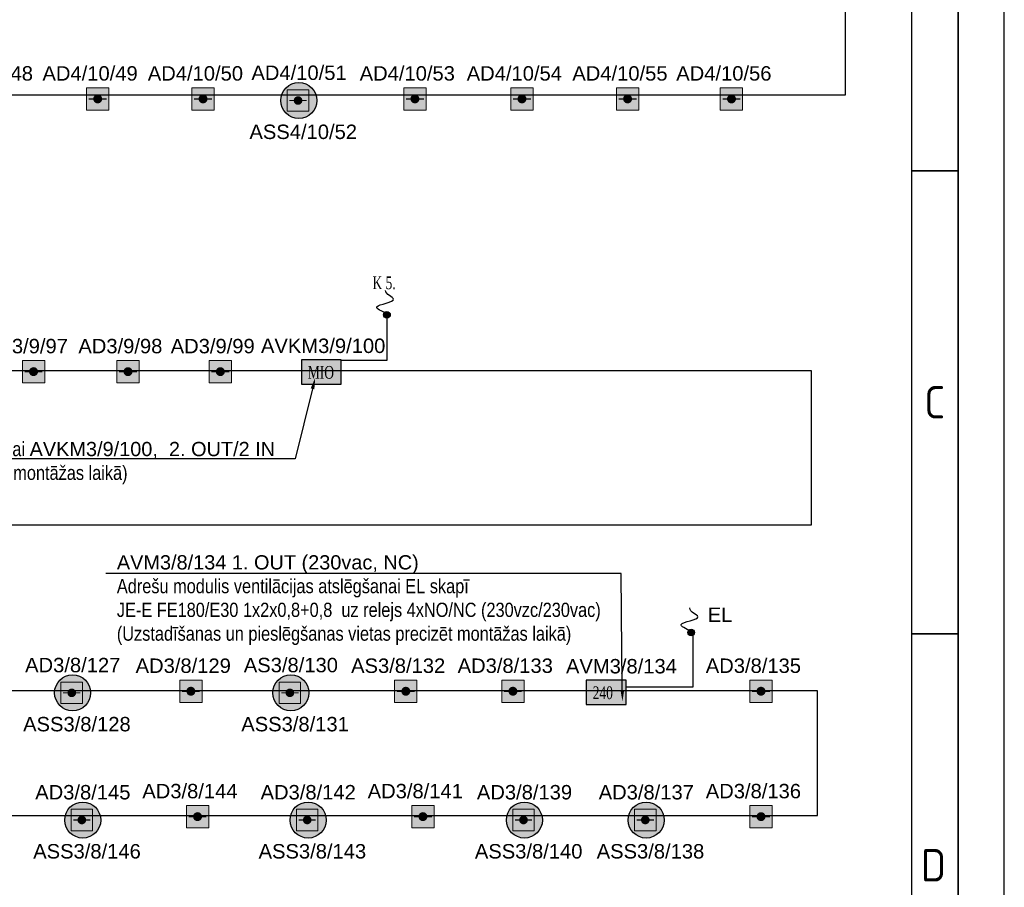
# Model space of a CAD drawing. Header units: millimetres. Extents: x -197461 to 862495, y -970068 to 63888.
# Tile 21 of 205: x -72666 to -58238, y -688434 to -675723. Entities that reach past the tile are written whole.
import ezdxf
from ezdxf import colors
from ezdxf.entities.mleader import LeaderData, LeaderLine
from ezdxf.math import Vec2, Vec3

# ---------------------------------------------------------------- set-up
doc = ezdxf.new("R2010")
doc.units = ezdxf.units.MM
doc.layers.get('0').update_dxf_attribs({"linetype": 'CONTINUOUS'})
doc.layers.add('Rasējuma lapa', color=7, linetype='CONTINUOUS')
doc.layers.add('UAS', color=240, linetype='CONTINUOUS')
doc.layers.add('S-STRS', color=7, linetype='CONTINUOUS', lineweight=9)
doc.styles.add('ARIAL', font='arialbd.ttf')
doc.styles.add('ISO', font='iso')
doc.styles.add('Karlis_times', font='times.ttf', dxfattribs={"height": 2.2})

# ---------------------------------------------------------------- blocks, each defined once
blk = doc.blocks.new('A2_L')
at = {"layer": 'Rasējuma lapa'}
blk.add_line((0, 0), (0, 420), dxfattribs=at)
at = {"layer": 'Rasējuma lapa', "lineweight": 35}
for p, q in [((-5, 5), (-5, 415)), ((-5, 310), (-10, 310)), ((-5, 260), (-10, 260))]:
    blk.add_line(p, q, dxfattribs=at)
at = {"layer": 'Rasējuma lapa', "lineweight": 30}
blk.add_line((-10, 10), (-10, 410), dxfattribs=at)
at = {"layer": 'Rasējuma lapa', "style": 'ISO'}
for s, p in [('C', (-8.64, 283.25)), ('D', (-9, 233.25))]:
    blk.add_text(s, height=3.5, dxfattribs=at).set_placement(p)
blk = doc.blocks.new('*U1293')
at = {"layer": 'Rasējuma lapa'}
blk.add_blockref('A2_L', (0, 0), dxfattribs=at)
blk = doc.blocks.new('AD-proj')
at = {"lineweight": 5}
blk.add_lwpolyline([(-250, -250), (250, -250), (250, 250), (-250, 250)], close=True, dxfattribs=at)
at = {"const_width": 30}
blk.add_lwpolyline([(-200, 0), (200, 0)], dxfattribs=at)
at = {"const_width": 100}
blk.add_lwpolyline([(-50, 0, 1), (50, 0, 1)], format="xyb", close=True, dxfattribs=at)

msp = doc.modelspace()

# ---------------------------------------------------------------- hatches: boundary and pattern name
at = {"layer": 'S-STRS', "true_color": 0xffffff}
h = msp.add_hatch(dxfattribs=at)
h.set_pattern_fill('ANGLE', scale=0.5625)
h.set_pattern_definition([(0, (4443771.0726, 5326780.9044), (0, 3.9290625), [2.8575, -1.0715625]), (90, (4443771.0726, 5326780.9044), (-3.9290625, 2e-16), [2.8575, -1.0715625])])
h.paths.add_polyline_path([(-68538.78844, -680705.19996), (-68538.72634, -681061.02028), (-67955.42755, -681061.02028), (-67955.48965, -680705.13786)])
h = msp.add_hatch(dxfattribs=at)
h.set_pattern_fill('ANGLE', scale=0.5625)
h.set_pattern_definition([(0, (4447946.183, 5322086.393), (0, 3.9290625), [2.8575, -1.0715625]), (90, (4447946.183, 5322086.393), (-3.9290625, 2e-16), [2.8575, -1.0715625])])
h.paths.add_polyline_path([(-64363.67825, -685399.71131), (-64363.61615, -685755.53163), (-63780.31736, -685755.53163), (-63780.37946, -685399.64921)])
at = {"layer": 'UAS', "lineweight": 50, "true_color": 0xffffff}
h = msp.add_hatch(color=7, dxfattribs=at)
h.dxf.hatch_style = 1
h.paths.add_polyline_path([(-68555.55308, -676906.85997, -1), (-68618.64001, -676906.85997, -1)], flags=0)
h.paths.add_polyline_path([(-68744.81388, -676749.14264), (-68744.81388, -677064.5773), (-68429.37921, -677064.5773), (-68429.37921, -676749.14264)], flags=16)
h.paths.add_polyline_path([(-68310.51537, -676907.57714, 1), (-68838.56268, -676907.57714, 1)])
h.paths.add_polyline_path([(-68429.37921, -677064.5773), (-68744.81388, -677064.5773), (-68744.81388, -676749.14264), (-68429.37921, -676749.14264)], flags=16)
h = msp.add_hatch(color=7, dxfattribs=at)
h.dxf.hatch_style = 1
h.paths.add_polyline_path([(-71555.7791, -676883.60783), (-71490.30816, -676883.60783, 1)], flags=16)
h.paths.add_polyline_path([(-71359.36628, -677047.28518), (-71359.36628, -676719.93048), (-71686.72098, -676719.93048), (-71686.72098, -677047.28518)])
h = msp.add_hatch(color=7, dxfattribs=at)
h.dxf.hatch_style = 1
h.paths.add_polyline_path([(-70012.43247, -676883.60783), (-69946.96153, -676883.60783, 1)], flags=16)
h.paths.add_polyline_path([(-69816.01965, -677047.28518), (-69816.01965, -676719.93048), (-70143.37435, -676719.93048), (-70143.37435, -677047.28518)])
h = msp.add_hatch(color=7, dxfattribs=at)
h.dxf.hatch_style = 1
h.paths.add_polyline_path([(-66907.56991, -676883.60783), (-66842.09897, -676883.60783, 1)], flags=16)
h.paths.add_polyline_path([(-66711.1571, -677047.28518), (-66711.1571, -676719.93048), (-67038.51179, -676719.93048), (-67038.51179, -677047.28518)])
h = msp.add_hatch(color=7, dxfattribs=at)
h.dxf.hatch_style = 1
h.paths.add_polyline_path([(-65338.81082, -676883.60783), (-65273.33988, -676883.60783, 1)], flags=16)
h.paths.add_polyline_path([(-65142.398, -677047.28518), (-65142.398, -676719.93048), (-65469.7527, -676719.93048), (-65469.7527, -677047.28518)])
h = msp.add_hatch(color=7, dxfattribs=at)
h.dxf.hatch_style = 1
h.paths.add_polyline_path([(-63791.29016, -676883.60783), (-63725.81922, -676883.60783, 1)], flags=16)
h.paths.add_polyline_path([(-63594.87735, -677047.28518), (-63594.87735, -676719.93048), (-63922.23204, -676719.93048), (-63922.23204, -677047.28518)])
h = msp.add_hatch(color=7, dxfattribs=at)
h.dxf.hatch_style = 1
h.paths.add_polyline_path([(-62268.56814, -676883.60783), (-62203.0972, -676883.60783, 1)], flags=16)
h.paths.add_polyline_path([(-62072.15532, -677047.28518), (-62072.15532, -676719.93048), (-62399.51002, -676719.93048), (-62399.51002, -677047.28518)])
at = {"layer": 'UAS'}
h = msp.add_hatch(color=1, dxfattribs=at)
h.dxf.hatch_style = 1
h.paths.add_polyline_path([(-67235.46796, -680048.01465, 1), (-67333.69913, -680048.01465, 1)])
at = {"layer": 'UAS', "lineweight": 50, "true_color": 0xffffff}
h = msp.add_hatch(color=7, dxfattribs=at)
h.dxf.hatch_style = 1
h.paths.add_polyline_path([(-72496.16292, -680879.06878), (-72430.69198, -680879.06878, 1)], flags=16)
h.paths.add_polyline_path([(-72299.7501, -681042.74613), (-72299.7501, -680715.39143), (-72627.1048, -680715.39143), (-72627.1048, -681042.74613)])
h = msp.add_hatch(color=7, dxfattribs=at)
h.dxf.hatch_style = 1
h.paths.add_polyline_path([(-71111.98178, -680879.06878), (-71046.51084, -680879.06878, 1)], flags=16)
h.paths.add_polyline_path([(-70915.56896, -681042.74613), (-70915.56896, -680715.39143), (-71242.92366, -680715.39143), (-71242.92366, -681042.74613)])
h = msp.add_hatch(color=7, dxfattribs=at)
h.dxf.hatch_style = 1
h.paths.add_polyline_path([(-69758.79892, -680879.06878), (-69693.32798, -680879.06878, 1)], flags=16)
h.paths.add_polyline_path([(-69562.38611, -681042.74613), (-69562.38611, -680715.39143), (-69889.7408, -680715.39143), (-69889.7408, -681042.74613)])
at = {"layer": 'UAS'}
h = msp.add_hatch(color=1, dxfattribs=at)
h.dxf.hatch_style = 1
h.paths.add_polyline_path([(-62875.26168, -684701.092, 1), (-62777.03051, -684701.092, 1)])
at = {"layer": 'UAS', "lineweight": 50, "true_color": 0xffffff}
h = msp.add_hatch(color=7, dxfattribs=at)
h.dxf.hatch_style = 1
h.paths.add_polyline_path([(-71872.002, -685585.04588, -1), (-71935.08893, -685585.04588, -1)], flags=0)
h.paths.add_polyline_path([(-72061.2628, -685427.32854), (-72061.2628, -685742.76321), (-71745.82813, -685742.76321), (-71745.82813, -685427.32854)], flags=16)
h.paths.add_polyline_path([(-71626.96429, -685585.76305, 1), (-72155.0116, -685585.76305, 1)])
h.paths.add_polyline_path([(-71745.82813, -685742.76321), (-72061.2628, -685742.76321), (-72061.2628, -685427.32854), (-71745.82813, -685427.32854)], flags=16)
at = {"layer": 'UAS', "lineweight": 50, "true_color": 0xc7c8ca}
h = msp.add_hatch(color=9, dxfattribs=at)
h.dxf.hatch_style = 1
h.paths.add_polyline_path([(-68675.24945, -685585.04588, -1), (-68738.33639, -685585.04588, -1)], flags=0)
h.paths.add_polyline_path([(-68864.51025, -685427.32854), (-68864.51025, -685742.76321), (-68549.07559, -685742.76321), (-68549.07559, -685427.32854)], flags=16)
h.paths.add_polyline_path([(-68430.21175, -685585.76305, 1), (-68958.25906, -685585.76305, 1)])
h.paths.add_polyline_path([(-68549.07559, -685742.76321), (-68864.51025, -685742.76321), (-68864.51025, -685427.32854), (-68549.07559, -685427.32854)], flags=16)
at = {"layer": 'UAS', "lineweight": 50, "true_color": 0xffffff}
h = msp.add_hatch(color=7, dxfattribs=at)
h.dxf.hatch_style = 1
h.paths.add_polyline_path([(-70190.62661, -685561.79374), (-70125.15567, -685561.79374, 1)], flags=16)
h.paths.add_polyline_path([(-69994.21379, -685725.47109), (-69994.21379, -685398.11639), (-70321.56849, -685398.11639), (-70321.56849, -685725.47109)])
h = msp.add_hatch(color=7, dxfattribs=at)
h.dxf.hatch_style = 1
h.paths.add_polyline_path([(-67040.95464, -685561.79374), (-66975.4837, -685561.79374, 1)], flags=16)
h.paths.add_polyline_path([(-66844.54182, -685725.47109), (-66844.54182, -685398.11639), (-67171.89652, -685398.11639), (-67171.89652, -685725.47109)])
h = msp.add_hatch(color=7, dxfattribs=at)
h.dxf.hatch_style = 1
h.paths.add_polyline_path([(-65471.82725, -685561.79374), (-65406.35631, -685561.79374, 1)], flags=16)
h.paths.add_polyline_path([(-65275.41444, -685725.47109), (-65275.41444, -685398.11639), (-65602.76913, -685398.11639), (-65602.76913, -685725.47109)])
h = msp.add_hatch(color=7, dxfattribs=at)
h.dxf.hatch_style = 1
h.paths.add_polyline_path([(-61835.81971, -685561.79374), (-61770.34877, -685561.79374, 1)], flags=16)
h.paths.add_polyline_path([(-61639.40689, -685725.47109), (-61639.40689, -685398.11639), (-61966.76159, -685398.11639), (-61966.76159, -685725.47109)])
at = {"layer": 'UAS', "lineweight": 50, "true_color": 0xc7c8ca}
h = msp.add_hatch(color=9, dxfattribs=at)
h.dxf.hatch_style = 1
h.paths.add_polyline_path([(-71724.06956, -687447.94943, -1), (-71787.15649, -687447.94943, -1)], flags=0)
h.paths.add_polyline_path([(-71913.33036, -687290.2321), (-71913.33036, -687605.66677), (-71597.89569, -687605.66677), (-71597.89569, -687290.2321)], flags=16)
h.paths.add_polyline_path([(-71479.03185, -687448.66661, 1), (-72007.07916, -687448.66661, 1)])
h.paths.add_polyline_path([(-71597.89569, -687605.66677), (-71913.33036, -687605.66677), (-71913.33036, -687290.2321), (-71597.89569, -687290.2321)], flags=16)
h = msp.add_hatch(color=9, dxfattribs=at)
h.dxf.hatch_style = 1
h.paths.add_polyline_path([(-68421.55452, -687447.94943, -1), (-68484.64146, -687447.94943, -1)], flags=0)
h.paths.add_polyline_path([(-68610.81532, -687290.2321), (-68610.81532, -687605.66677), (-68295.38066, -687605.66677), (-68295.38066, -687290.2321)], flags=16)
h.paths.add_polyline_path([(-68176.51682, -687448.66661, 1), (-68704.56413, -687448.66661, 1)])
h.paths.add_polyline_path([(-68295.38066, -687605.66677), (-68610.81532, -687605.66677), (-68610.81532, -687290.2321), (-68295.38066, -687290.2321)], flags=16)
at = {"layer": 'UAS', "lineweight": 50, "true_color": 0xffffff}
h = msp.add_hatch(color=7, dxfattribs=at)
h.dxf.hatch_style = 1
h.paths.add_polyline_path([(-65252.05592, -687447.94943, -1), (-65315.14286, -687447.94943, -1)], flags=0)
h.paths.add_polyline_path([(-65441.31672, -687290.2321), (-65441.31672, -687605.66677), (-65125.88206, -687605.66677), (-65125.88206, -687290.2321)], flags=16)
h.paths.add_polyline_path([(-65007.01822, -687448.66661, 1), (-65535.06553, -687448.66661, 1)])
h.paths.add_polyline_path([(-65125.88206, -687605.66677), (-65441.31672, -687605.66677), (-65441.31672, -687290.2321), (-65125.88206, -687290.2321)], flags=16)
at = {"layer": 'UAS', "lineweight": 50, "true_color": 0xc7c8ca}
h = msp.add_hatch(color=9, dxfattribs=at)
h.dxf.hatch_style = 1
h.paths.add_polyline_path([(-63467.10677, -687447.94943, -1), (-63530.1937, -687447.94943, -1)], flags=0)
h.paths.add_polyline_path([(-63656.36757, -687290.2321), (-63656.36757, -687605.66677), (-63340.9329, -687605.66677), (-63340.9329, -687290.2321)], flags=16)
h.paths.add_polyline_path([(-63222.06906, -687448.66661, 1), (-63750.11637, -687448.66661, 1)])
h.paths.add_polyline_path([(-63340.9329, -687605.66677), (-63656.36757, -687605.66677), (-63656.36757, -687290.2321), (-63340.9329, -687290.2321)], flags=16)
at = {"layer": 'UAS', "lineweight": 50, "true_color": 0xffffff}
h = msp.add_hatch(color=7, dxfattribs=at)
h.dxf.hatch_style = 1
h.paths.add_polyline_path([(-70092.7825, -687398.74443), (-70027.31156, -687398.74443, 1)], flags=16)
h.paths.add_polyline_path([(-69896.36968, -687562.42178), (-69896.36968, -687235.06709), (-70223.72438, -687235.06709), (-70223.72438, -687562.42178)])
h = msp.add_hatch(color=7, dxfattribs=at)
h.dxf.hatch_style = 1
h.paths.add_polyline_path([(-66790.26747, -687398.74443), (-66724.79653, -687398.74443, 1)], flags=16)
h.paths.add_polyline_path([(-66593.85465, -687562.42178), (-66593.85465, -687235.06709), (-66921.20935, -687235.06709), (-66921.20935, -687562.42178)])
h = msp.add_hatch(color=7, dxfattribs=at)
h.dxf.hatch_style = 1
h.paths.add_polyline_path([(-61835.81971, -687398.74443), (-61770.34877, -687398.74443, 1)], flags=16)
h.paths.add_polyline_path([(-61639.40689, -687562.42178), (-61639.40689, -687235.06709), (-61966.76159, -687235.06709), (-61966.76159, -687562.42178)])

# ---------------------------------------------------------------- linework, layer by layer
at = {"layer": 'UAS', "color": 1}
for points in [[(-132744.161, -700236.98476), (-131436.46277, -700236.98476), (-131436.46277, -676824.11101), (-60564.66943, -676824.11101), (-60564.66943, -674060.59034), (-93687.97077, -674060.59034), (-93687.97077, -671879.85465), (-59843.29928, -671879.85465), (-59843.29928, -667323.16657), (-113851.28534, -667323.16657), (-113851.28534, -671872.34418), (-93846.6452, -671872.34418), (-93846.6452, -674099.56136), (-131680.02955, -674099.56136), (-131680.02955, -699971.28088), (-132767.24092, -699971.28088)], [(-132751.52693, -700833.8171), (-130933.00141, -700833.8171), (-130933.00141, -687382.16858), (-60974.58347, -687382.16858), (-60974.58347, -685557.34591), (-105416.74223, -685557.34591), (-105416.74223, -683122.64493), (-61063.77261, -683122.64493), (-61063.77261, -680867.69462), (-130762.66426, -680867.69462), (-130762.66426, -683188.34767), (-105616.17481, -683188.34767), (-105616.17481, -685576.06646), (-131263.54755, -685576.06646), (-131263.54755, -700601.07585), (-132767.3023, -700601.07585)]]:
    msp.add_lwpolyline(points, dxfattribs=at)
at = {"layer": 'UAS', "color": 1, "lineweight": 30}
for centre in [(-68574.53903, -676907.57714), (-71890.98794, -685585.76305), (-68694.2354, -685585.76305), (-71743.0555, -687448.66661), (-68440.54047, -687448.66661), (-65271.04187, -687448.66661), (-63486.09271, -687448.66661)]:
    msp.add_circle(centre, 264.02365, dxfattribs=at)
at = {"layer": 'UAS', "color": 1}
for centre in [(-67284.58354, -680048.01465), (-62826.14609, -684701.092)]:
    msp.add_circle(centre, 49.11558, dxfattribs=at)
for points in [[(-67280.86193, -680028.33872), (-67432.49113, -679930.05542), (-67186.61648, -679817.42877), (-67305.46003, -679690.47483), (-67305.46003, -679688.43496)], [(-62822.42448, -684681.41607), (-62974.05368, -684583.13277), (-62728.17903, -684470.50612), (-62847.02258, -684343.55218), (-62847.02258, -684341.51231)]]:
    msp.add_spline(points, degree=3, dxfattribs=at)

# ---------------------------------------------------------------- block references
at = {"layer": 'Rasējuma lapa', "xscale": 135.6730224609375, "yscale": 135.6730224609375, "zscale": 135.6730224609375}
msp.add_blockref('*U1293', (-58237.88142, -719994.26891), dxfattribs=at)
at = {"layer": 'UAS'}
for p, xscale, yscale, zscale in [((-71523.04363, -676883.60783), 0.6547093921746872, 0.6547093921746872, 0.6547093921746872), ((-69979.697, -676883.60783), 0.6547093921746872, 0.6547093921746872, 0.6547093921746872), ((-68587.09655, -676906.85997), 0.6308693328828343, 0.6308693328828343, 0.6308693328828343), ((-66874.83444, -676883.60783), 0.6547093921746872, 0.6547093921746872, 0.6547093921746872), ((-65306.07535, -676883.60783), 0.6547093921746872, 0.6547093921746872, 0.6547093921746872), ((-63758.55469, -676883.60783), 0.6547093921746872, 0.6547093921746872, 0.6547093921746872), ((-62235.83267, -676883.60783), 0.6547093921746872, 0.6547093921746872, 0.6547093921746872), ((-72463.42745, -680879.06878), 0.6547093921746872, 0.6547093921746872, 0.6547093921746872), ((-71079.24631, -680879.06878), 0.6547093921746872, 0.6547093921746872, 0.6547093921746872), ((-69726.06345, -680879.06878), 0.6547093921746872, 0.6547093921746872, 0.6547093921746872), ((-71903.54546, -685585.04588), 0.6308693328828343, 0.6308693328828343, 0.6308693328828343), ((-70157.89114, -685561.79374), 0.6547093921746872, 0.6547093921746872, 0.6547093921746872), ((-68706.79292, -685585.04588), 0.6308693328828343, 0.6308693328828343, 0.6308693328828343), ((-67008.21917, -685561.79374), 0.6547093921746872, 0.6547093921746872, 0.6547093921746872), ((-65439.09178, -685561.79374), 0.6547093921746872, 0.6547093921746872, 0.6547093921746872), ((-61803.08424, -685561.79374), 0.6547093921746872, 0.6547093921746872, 0.6547093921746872), ((-71755.61302, -687447.94943), 0.6308693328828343, 0.6308693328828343, 0.6308693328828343), ((-70060.04703, -687398.74443), 0.6547093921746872, 0.6547093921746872, 0.6547093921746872), ((-68453.09799, -687447.94943), 0.6308693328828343, 0.6308693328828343, 0.6308693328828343), ((-66757.532, -687398.74443), 0.6547093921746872, 0.6547093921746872, 0.6547093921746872), ((-65283.59939, -687447.94943), 0.6308693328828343, 0.6308693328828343, 0.6308693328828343), ((-63498.65023, -687447.94943), 0.6308693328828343, 0.6308693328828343, 0.6308693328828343), ((-61803.08424, -687398.74443), 0.6547093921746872, 0.6547093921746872, 0.6547093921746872)]:
    msp.add_blockref('AD-proj', p, dxfattribs=dict(at, xscale=xscale, yscale=yscale, zscale=zscale))

# ---------------------------------------------------------------- texts
at = {"layer": 'UAS', "color": 5, "style": 'Karlis_times', "width": 0.7}
msp.add_text('K 5.', height=186.805669, dxfattribs=at).set_placement((-67496.74352, -679670.86447))
at = {"layer": 'UAS', "color": 1, "style": 'Karlis_times', "width": 0.7}
for s, p in [('MIO', (-68444.55411, -680982.50663)), ('240', (-64269.44392, -685677.01798))]:
    msp.add_text(s, height=186.805669, dxfattribs=at).set_placement(p)

# ---------------------------------------------------------------- leaders
at = {"layer": 'UAS', "color": 18, "true_color": 0x000000}
ml = msp.add_multileader_mtext('Standard', dxfattribs=at)
ml.set_content('\\A1;{\\fArial Narrow|b0|i0|c0|p34;\\C256;\\c0;Adre\\fArial Narrow|b0|i0|c186|p34;šu modulis ESS-PK vadībai \\fArial|b0|i0|c186|p34;\\C1;AV\\fArial|b0|i0|c0|p34;K\\fArial|b0|i0|c186|p34;M\\fArial|b0|i0|c0|p34;3\\fArial|b0|i0|c186|p34;/\\fArial|b0|i0|c0|p34;9\\fArial|b0|i0|c186|p34;/1\\fArial|b0|i0|c0|p34;00\\fArial|b0|i0|c186|p34;,  \\C256;\\c0;2. OUT/2 IN \\fArial Narrow|b0|i0|c186|p34;(Uzstadīšanas  vietas precizēt montāžas laikā)\\fArial|b0|i0|c186|p34;\\C1;\\P\\pxql;\\fArial Narrow|b0|i0|c186|p34;\\C256;\\c0;1 OUT - uz kontrolieris \\C5;K\\fArial Narrow|b0|i0|c0|p34;5\\fArial Narrow|b0|i0|c186|p34;.}', color=(41, 19, 236))
ml.set_leader_properties()
ml.build(insert=Vec2(0, 0))
ml.multileader.update_dxf_attribs({"text_right_attachment_type": 6, "dogleg_length": 0.36, "arrow_head_size": 166.99834})
ctx = ml.context
ctx.base_point, ctx.char_height, ctx.arrow_head_size, ctx.landing_gap_size, ctx.plane_origin = Vec3(-76100.30636, -682014.70667), 208.74792195, 166.99834, 83.49917, Vec3(-69813.93859, -694373.80533)
ctx.right_attachment = 6
notes = []
notes.append((ctx, [(1, (1, 1, 0), (-68627.24304, -682159.05031), (-1, 0), 235.97506, [(0, [(-68335.53223, -680968.37006)], 0, [])])]))
ctx.mtext.insert, ctx.mtext.width, ctx.mtext.defined_height, ctx.mtext.flow_direction = Vec3(-76016.80719, -681908.5528), 7162.6712707, 928.09015, 5
for ctx, leaders in notes:
    for number, flags, end, landing, length, lines in leaders:
        leader = LeaderData()
        leader.index, (leader.has_last_leader_line, leader.has_dogleg_vector, leader.attachment_direction) = number, flags
        leader.last_leader_point, leader.dogleg_vector, leader.dogleg_length = Vec3(end), Vec3(landing), length
        for number, points, colour, breaks in lines:
            line = LeaderLine()
            line.index, line.vertices, line.color, line.breaks = number, Vec3.list(points), colors.encode_raw_color(colour), breaks
            leader.lines.append(line)
        ctx.leaders.append(leader)

# ---------------------------------------------------------------- next in the draw order: texts
at = {"layer": 'UAS', "color": 251, "linetype": 'Continuous', "lineweight": 20, "true_color": 0x636466, "attachment_point": 5, "style": 'ARIAL', "bg_fill": 3, "box_fill_scale": 1.1, "bg_fill_color": 256, "bg_fill_transparency": 0}
for s, insert, char_height, width in [('\\A1;{\\fArial|b0|i0|c186|p34;\\C1;AD\\fArial|b0|i0|c0|p34;4\\fArial|b0|i0|c186|p34;/\\fArial|b0|i0|c0|p34;10\\fArial|b0|i0|c186|p34;/\\fArial|b0|i0|c0|p34;48}', (-73169.481, -676510.95028), 211.43847656, 1215.9875825), ('\\A1;{\\fArial|b0|i0|c186|p34;\\C1;AD\\fArial|b0|i0|c0|p34;4\\fArial|b0|i0|c186|p34;/\\fArial|b0|i0|c0|p34;10\\fArial|b0|i0|c186|p34;/\\fArial|b0|i0|c0|p34;49}', (-71634.9121, -676510.95028), 211.43847656, 1215.9875825), ('\\A1;{\\fArial|b0|i0|c186|p34;\\C1;AD\\fArial|b0|i0|c0|p34;4\\fArial|b0|i0|c186|p34;/\\fArial|b0|i0|c0|p34;10\\fArial|b0|i0|c186|p34;/\\fArial|b0|i0|c0|p34;50}', (-70091.56547, -676510.95028), 211.43847656, 1215.9875825), ('\\A1;{\\fArial|b0|i0|c186|p34;\\C1;AD\\fArial|b0|i0|c0|p34;4\\fArial|b0|i0|c186|p34;/\\fArial|b0|i0|c0|p34;10\\fArial|b0|i0|c186|p34;/\\fArial|b0|i0|c0|p34;51}', (-68572.69203, -676501.52652), 211.43847656, 1384.0133841), ('\\A1;{\\fArial|b0|i0|c186|p34;\\C1;AD\\fArial|b0|i0|c0|p34;4\\fArial|b0|i0|c186|p34;/\\fArial|b0|i0|c0|p34;10\\fArial|b0|i0|c186|p34;/\\fArial|b0|i0|c0|p34;53}', (-66986.70291, -676510.95028), 211.43847656, 1215.9875825), ('\\A1;{\\fArial|b0|i0|c186|p34;\\C1;AD\\fArial|b0|i0|c0|p34;4\\fArial|b0|i0|c186|p34;/\\fArial|b0|i0|c0|p34;10\\fArial|b0|i0|c186|p34;/\\fArial|b0|i0|c0|p34;54}', (-65417.94382, -676510.95028), 211.43847656, 1215.9875825), ('\\A1;{\\fArial|b0|i0|c186|p34;\\C1;AD\\fArial|b0|i0|c0|p34;4\\fArial|b0|i0|c186|p34;/\\fArial|b0|i0|c0|p34;10\\fArial|b0|i0|c186|p34;/\\fArial|b0|i0|c0|p34;55}', (-63870.42316, -676510.95028), 211.43847656, 1215.9875825), ('\\A1;{\\fArial|b0|i0|c186|p34;\\C1;AD\\fArial|b0|i0|c0|p34;4\\fArial|b0|i0|c186|p34;/\\fArial|b0|i0|c0|p34;10\\fArial|b0|i0|c186|p34;/\\fArial|b0|i0|c0|p34;56}', (-62347.70113, -676510.95028), 211.43847656, 1215.9875825), ('\\A1;{\\fArial|b0|i0|c186|p34;\\C1;ASS\\fArial|b0|i0|c0|p34;4\\fArial|b0|i0|c186|p34;/\\fArial|b0|i0|c0|p34;10\\fArial|b0|i0|c186|p34;/\\fArial|b0|i0|c0|p34;52}', (-68511.39574, -677366.92548), 211.43847656, 1193.7764465), ('\\A1;{\\fArial|b0|i0|c186|p34;\\C1;AD\\fArial|b0|i0|c0|p34;3\\fArial|b0|i0|c186|p34;/\\fArial|b0|i0|c0|p34;9\\fArial|b0|i0|c186|p34;/\\fArial|b0|i0|c0|p34;97}', (-72575.29592, -680506.41123), 211.43847656, 1215.9875825), ('\\A1;{\\fArial|b0|i0|c186|p34;\\C1;AD\\fArial|b0|i0|c0|p34;3\\fArial|b0|i0|c186|p34;/\\fArial|b0|i0|c0|p34;9\\fArial|b0|i0|c186|p34;/\\fArial|b0|i0|c0|p34;98}', (-71191.11477, -680506.41123), 211.43847656, 1215.9875825), ('\\A1;{\\fArial|b0|i0|c186|p34;\\C1;AD\\fArial|b0|i0|c0|p34;3\\fArial|b0|i0|c186|p34;/\\fArial|b0|i0|c0|p34;9\\fArial|b0|i0|c186|p34;/\\fArial|b0|i0|c0|p34;99}', (-69837.93192, -680506.41123), 211.43847656, 1215.9875825), ('\\A1;{\\fArial|b0|i0|c186|p34;\\C5;EL}', (-62403.79816, -684441.2907), 211.4384766, 556.1633649), ('\\A1;{\\fArial|b0|i0|c186|p34;\\C1;AD\\fArial|b0|i0|c0|p34;3\\fArial|b0|i0|c186|p34;/\\fArial|b0|i0|c0|p34;8\\fArial|b0|i0|c186|p34;/\\fArial|b0|i0|c0|p34;127}', (-71889.14095, -685179.71242), 211.43847656, 1384.0133841), ('\\A1;{\\fArial|b0|i0|c186|p34;\\C1;AD\\fArial|b0|i0|c0|p34;3\\fArial|b0|i0|c186|p34;/\\fArial|b0|i0|c0|p34;8\\fArial|b0|i0|c186|p34;/\\fArial|b0|i0|c0|p34;129}', (-70269.75961, -685189.13619), 211.43847656, 1215.9875825), ('\\A1;{\\fArial|b0|i0|c186|p34;\\C1;A\\fArial|b0|i0|c0|p34;S3\\fArial|b0|i0|c186|p34;/\\fArial|b0|i0|c0|p34;8\\fArial|b0|i0|c186|p34;/\\fArial|b0|i0|c0|p34;130}', (-68692.38841, -685179.71242), 211.43847656, 1384.0133841), ('\\A1;{\\fArial|b0|i0|c186|p34;\\C1;A\\fArial|b0|i0|c0|p34;S3\\fArial|b0|i0|c186|p34;/\\fArial|b0|i0|c0|p34;8\\fArial|b0|i0|c186|p34;/\\fArial|b0|i0|c0|p34;132}', (-67120.08764, -685189.13619), 211.43847656, 1215.9875825), ('\\A1;{\\fArial|b0|i0|c186|p34;\\C1;AD\\fArial|b0|i0|c0|p34;3\\fArial|b0|i0|c186|p34;/\\fArial|b0|i0|c0|p34;8\\fArial|b0|i0|c186|p34;/\\fArial|b0|i0|c0|p34;133}', (-65550.96025, -685189.13619), 211.43847656, 1215.9875825), ('\\A1;{\\fArial|b0|i0|c186|p34;\\C1;AD\\fArial|b0|i0|c0|p34;3\\fArial|b0|i0|c186|p34;/\\fArial|b0|i0|c0|p34;8\\fArial|b0|i0|c186|p34;/\\fArial|b0|i0|c0|p34;135}', (-61914.95271, -685189.13619), 211.43847656, 1215.9875825), ('\\A1;{\\fArial|b0|i0|c186|p34;\\C1;ASS\\fArial|b0|i0|c0|p34;3\\fArial|b0|i0|c186|p34;/\\fArial|b0|i0|c0|p34;8\\fArial|b0|i0|c186|p34;/\\fArial|b0|i0|c0|p34;128}', (-71827.84465, -686045.11138), 211.43847656, 1193.7764465), ('\\A1;{\\fArial|b0|i0|c186|p34;\\C1;ASS\\fArial|b0|i0|c0|p34;3\\fArial|b0|i0|c186|p34;/\\fArial|b0|i0|c0|p34;8\\fArial|b0|i0|c186|p34;/\\fArial|b0|i0|c0|p34;131}', (-68631.09211, -686045.11138), 211.43847656, 1193.7764465), ('\\A1;{\\fArial|b0|i0|c186|p34;\\C1;A\\fArial|b0|i0|c0|p34;D3\\fArial|b0|i0|c186|p34;/\\fArial|b0|i0|c0|p34;8\\fArial|b0|i0|c186|p34;/\\fArial|b0|i0|c0|p34;145}', (-71741.20851, -687042.61598), 211.43847656, 1384.0133841), ('\\A1;{\\fArial|b0|i0|c186|p34;\\C1;AD\\fArial|b0|i0|c0|p34;3\\fArial|b0|i0|c186|p34;/\\fArial|b0|i0|c0|p34;8\\fArial|b0|i0|c186|p34;/\\fArial|b0|i0|c0|p34;144}', (-70171.9155, -687026.08689), 211.43847656, 1215.9875825), ('\\A1;{\\fArial|b0|i0|c186|p34;\\C1;A\\fArial|b0|i0|c0|p34;D3\\fArial|b0|i0|c186|p34;/\\fArial|b0|i0|c0|p34;8\\fArial|b0|i0|c186|p34;/\\fArial|b0|i0|c0|p34;142}', (-68438.69348, -687042.61598), 211.43847656, 1384.0133841), ('\\A1;{\\fArial|b0|i0|c186|p34;\\C1;AD\\fArial|b0|i0|c0|p34;3\\fArial|b0|i0|c186|p34;/\\fArial|b0|i0|c0|p34;8\\fArial|b0|i0|c186|p34;/\\fArial|b0|i0|c0|p34;141}', (-66869.40046, -687026.08689), 211.43847656, 1215.9875825), ('\\A1;{\\fArial|b0|i0|c186|p34;\\C1;A\\fArial|b0|i0|c0|p34;D3\\fArial|b0|i0|c186|p34;/\\fArial|b0|i0|c0|p34;8\\fArial|b0|i0|c186|p34;/\\fArial|b0|i0|c0|p34;139}', (-65269.19488, -687042.61598), 211.43847656, 1384.0133841), ('\\A1;{\\fArial|b0|i0|c186|p34;\\C1;A\\fArial|b0|i0|c0|p34;D3\\fArial|b0|i0|c186|p34;/\\fArial|b0|i0|c0|p34;8\\fArial|b0|i0|c186|p34;/\\fArial|b0|i0|c0|p34;137}', (-63484.24572, -687042.61598), 211.43847656, 1384.0133841), ('\\A1;{\\fArial|b0|i0|c186|p34;\\C1;AD\\fArial|b0|i0|c0|p34;3\\fArial|b0|i0|c186|p34;/\\fArial|b0|i0|c0|p34;8\\fArial|b0|i0|c186|p34;/\\fArial|b0|i0|c0|p34;136}', (-61914.95271, -687026.08689), 211.43847656, 1215.9875825), ('\\A1;{\\fArial|b0|i0|c186|p34;\\C1;ASS\\fArial|b0|i0|c0|p34;3\\fArial|b0|i0|c186|p34;/\\fArial|b0|i0|c0|p34;8\\fArial|b0|i0|c186|p34;/\\fArial|b0|i0|c0|p34;146}', (-71679.91221, -687908.01494), 211.43847656, 1193.7764465), ('\\A1;{\\fArial|b0|i0|c186|p34;\\C1;ASS\\fArial|b0|i0|c0|p34;3\\fArial|b0|i0|c186|p34;/\\fArial|b0|i0|c0|p34;8\\fArial|b0|i0|c186|p34;/\\fArial|b0|i0|c0|p34;143}', (-68377.39718, -687908.01494), 211.43847656, 1193.7764465), ('\\A1;{\\fArial|b0|i0|c186|p34;\\C1;ASS\\fArial|b0|i0|c0|p34;3\\fArial|b0|i0|c186|p34;/\\fArial|b0|i0|c0|p34;8\\fArial|b0|i0|c186|p34;/\\fArial|b0|i0|c0|p34;140}', (-65207.89858, -687908.01494), 211.43847656, 1193.7764465), ('\\A1;{\\fArial|b0|i0|c186|p34;\\C1;ASS\\fArial|b0|i0|c0|p34;3\\fArial|b0|i0|c186|p34;/\\fArial|b0|i0|c0|p34;8\\fArial|b0|i0|c186|p34;/\\fArial|b0|i0|c0|p34;138}', (-63422.94942, -687908.01494), 211.43847656, 1193.7764465)]:
    msp.add_mtext(s, dxfattribs=dict(at, insert=insert, char_height=char_height, width=width))
at = {"layer": 'UAS', "color": 251, "linetype": 'Continuous', "lineweight": 20, "true_color": 0x636466, "insert": (-63848.33995, -685196.57037), "char_height": 211.43847656, "attachment_point": 5, "style": 'ARIAL', "bg_fill": 3, "box_fill_scale": 1.1, "bg_fill_color": 256, "bg_fill_transparency": 0}
msp.add_mtext('\\A1;{\\fArial|b0|i0|c186|p34;\\C1;AVM\\fArial|b0|i0|c0|p34;3\\fArial|b0|i0|c186|p34;/\\fArial|b0|i0|c0|p34;8\\fArial|b0|i0|c186|p34;/\\fArial|b0|i0|c0|p34;134}', dxfattribs=at)

# ---------------------------------------------------------------- next in the draw order: linework, layer by layer
at = {"layer": 'UAS', "color": 5}
msp.add_lwpolyline([(-62801.0872, -684710.55395), (-62801.0872, -685504.13634), (-63787.53166, -685504.13634)], dxfattribs=at)
at = {"layer": 'UAS', "color": 1, "ltscale": 0.2}
msp.add_lwpolyline([(-63780.37946, -685399.64921), (-64363.67825, -685399.71131), (-64363.61615, -685755.53163), (-63780.31736, -685755.53163)], close=True, dxfattribs=at)

# ---------------------------------------------------------------- next in the draw order: texts
at = {"layer": 'UAS', "color": 251, "linetype": 'Continuous', "lineweight": 20, "true_color": 0x636466, "insert": (-68219.26646, -680502.12343), "char_height": 211.43847656, "attachment_point": 5, "style": 'ARIAL', "bg_fill": 3, "box_fill_scale": 1.1, "bg_fill_color": 256, "bg_fill_transparency": 0}
msp.add_mtext('\\A1;{\\fArial|b0|i0|c186|p34;\\C1;AVKM\\fArial|b0|i0|c0|p34;3\\fArial|b0|i0|c186|p34;/\\fArial|b0|i0|c0|p34;9\\fArial|b0|i0|c186|p34;/1\\fArial|b0|i0|c0|p34;00}', dxfattribs=at)

# ---------------------------------------------------------------- next in the draw order: leaders
at = {"layer": 'UAS', "color": 18, "true_color": 0x000000}
ml = msp.add_multileader_mtext('Standard', dxfattribs=at)
ml.set_content('\\A1;{\\fArial|b0|i0|c186|p34;\\C1;AVM3/\\fArial|b0|i0|c0|p34;8\\fArial|b0|i0|c186|p34;/\\fArial|b0|i0|c0|p34;134\\fArial|b0|i0|c186|p34; \\C7;1. OUT (230vac, NC)\\fArial|b0|i0|c0|p34;\\P\\fArial Narrow|b0|i0|c0|p34;\\C256;\\c0;Adre\\fArial Narrow|b0|i0|c186|p34;šu modulis ventilācijas atslēgšanai EL skapī\\fArial Narrow|b0|i0|c0|p34;\\P\\fArial Narrow|b0|i0|c186|p34;JE-E FE180/E30 1x2x0,8+0,8 \\fArial Narrow|b0|i0|c0|p34; uz relejs 4xNO/NC (230vzc/230vac)\\fArial Narrow|b0|i0|c186|p34;\\P\\fArial Narrow|b0|i0|c0|p34;(\\fArial Narrow|b0|i0|c186|p34;Uzstadīšanas un pieslēgšanas vietas precizēt montāžas laikā)}', color=(41, 19, 236))
ml.set_leader_properties()
ml.build(insert=Vec2(0, 0))
ml.multileader.update_dxf_attribs({"text_right_attachment_type": 6, "dogleg_length": 0.36, "arrow_head_size": 166.99834})
ctx = ml.context
ctx.base_point, ctx.char_height, ctx.arrow_head_size, ctx.landing_gap_size, ctx.plane_origin = Vec3(-71326.09704, -683703.63947), 208.74792195, 166.99834, 83.49917, Vec3(-66460.7696, -711446.54196)
ctx.right_attachment = 6
notes = []
notes.append((ctx, [(1, (1, 1, 0), (-63852.32176, -683838.69909), (-1, 0), 235.97506, [(0, [(-63833.66947, -685708.80714)], 0, [])])]))
ctx.mtext.insert, ctx.mtext.width, ctx.mtext.flow_direction = Vec3(-71242.59787, -683568.57985), 7158.7904369, 5
for ctx, leaders in notes:
    for number, flags, end, landing, length, lines in leaders:
        leader = LeaderData()
        leader.index, (leader.has_last_leader_line, leader.has_dogleg_vector, leader.attachment_direction) = number, flags
        leader.last_leader_point, leader.dogleg_vector, leader.dogleg_length = Vec3(end), Vec3(landing), length
        for number, points, colour, breaks in lines:
            line = LeaderLine()
            line.index, line.vertices, line.color, line.breaks = number, Vec3.list(points), colors.encode_raw_color(colour), breaks
            leader.lines.append(line)
        ctx.leaders.append(leader)

# ---------------------------------------------------------------- next in the draw order: linework, layer by layer
at = {"layer": 'UAS', "color": 5}
msp.add_lwpolyline([(-67283.9333, -680101.38025), (-67283.9333, -680717.58793), (-67960.86977, -680717.58793)], dxfattribs=at)
at = {"layer": 'UAS', "color": 1, "ltscale": 0.2}
msp.add_lwpolyline([(-67955.48965, -680705.13786), (-68538.78844, -680705.19996), (-68538.72634, -681061.02028), (-67955.42755, -681061.02028)], close=True, dxfattribs=at)

doc.saveas('drawing.dxf')
